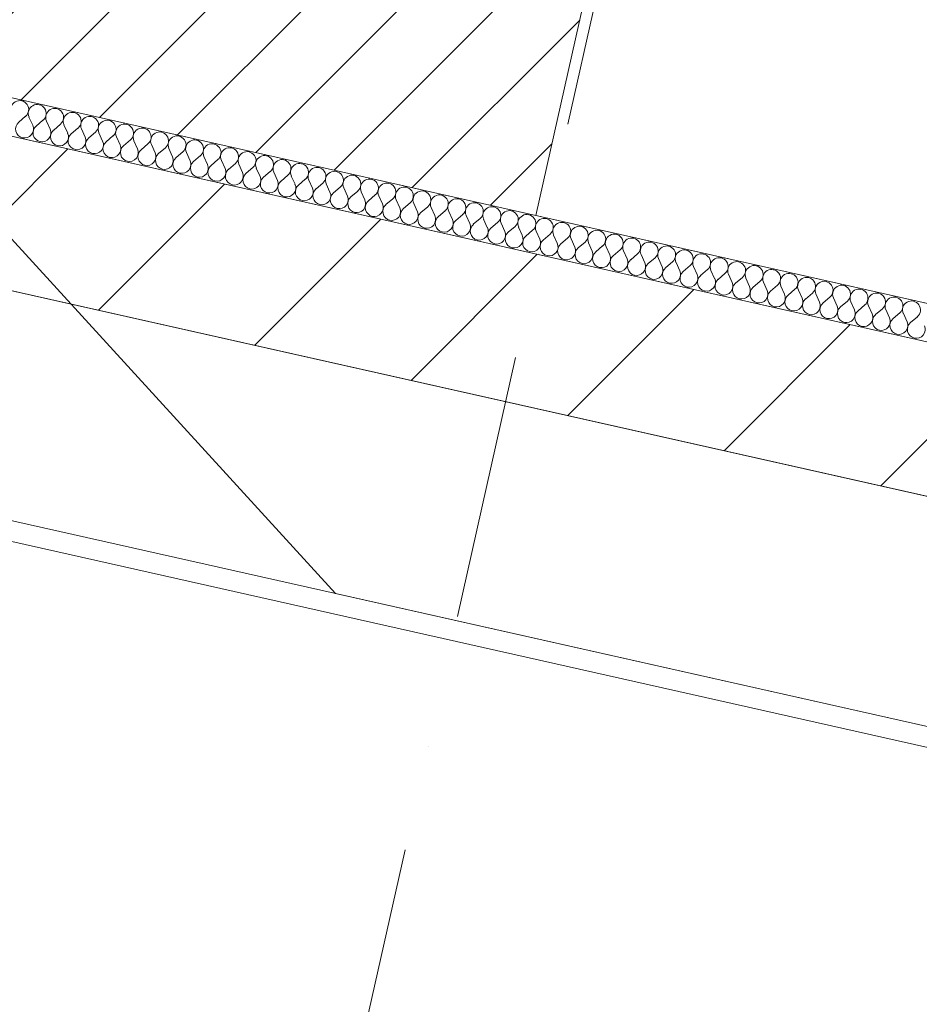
# Model space of a CAD drawing. Header units: millimetres. Extents: x -7213913 to -6935167, y 6129472 to 6353524.
# Tile 157 of 191: x -7190882 to -7189686, y 6173399 to 6174707. Entities that reach past the tile are written whole.
import ezdxf
from ezdxf.enums import TextEntityAlignment as Align

# ---------------------------------------------------------------- set-up
doc = ezdxf.new("R2010")
doc.units = ezdxf.units.MM
doc.header["$MEASUREMENT"] = 0
doc.linetypes.add('Штрихпунктирная', pattern=[670.277762, 352.777767, -176.388884, 0, -141.111112])
for name, color, linetype, lineweight in [('0_Ном._пера__1', 7, 'Continuous', 0), ('0_Ном._пера__120', 7, 'Continuous', 0), ('S - квартира_помещение.АР_Ном._пера__120', 7, 'Continuous', 0), ('S - МОП.АР_Ном._пера__120', 7, 'Continuous', 0), ('АР-Стены_Перегородки_межквартирные_200.АР_Ном._пера__1', 7, 'Continuous', 15), ('АР-Чертеж-Оси_Осевые размеры.АР_Ном._пера__120', 7, 'Continuous', 0), ('АР-Чертеж-Размеры.АР_Ном._пера__1', 7, 'Continuous', 0), ('МГН.АР_Ном._пера__120', 7, 'Continuous', 0), ('Паспорта Зон Archicad_Ном._пера__1', 7, 'Continuous', 0)]:
    doc.layers.add(name, color=color, linetype=linetype, lineweight=lineweight)
for name, color, linetype in [('S - квартира_помещение.АР', 7, 'Continuous'), ('S - МОП.АР', 7, 'Continuous'), ('АР-Стены_Перегородки_межквартирные_200.АР', 7, 'Continuous'), ('АР-Чертеж-Оси_Осевые размеры.АР', 7, 'Continuous'), ('АР-Чертеж-Размеры.АР', 7, 'Continuous')]:
    doc.layers.add(name, color=color, linetype=linetype)
doc.styles.add('РЎР“Р•РќР•Р\xa0Р\x98Р\xa0_РЎРўР\x98Р›Р¬_1', font='txt')
doc.styles.add('РЎР“Р•РќР•Р\xa0Р\x98Р\xa0_РЎРўР\x98Р›Р¬_2', font='calibri.ttf')
doc.styles.add('РЎР“Р•РќР•Р\xa0Р\x98Р\xa0_РЎРўР\x98Р›Р¬_3', font='GOST_Common.ttf')
doc.styles.add('РЎР“Р•РќР•Р\xa0Р\x98Р\xa0_РЎРўР\x98Р›Р¬_5', font='GOTHIC.TTF')
doc.dimstyles.new('СГЕНЕРИР_СТИЛЬ__3', dxfattribs={"dimtxt": 200, "dimasz": 142.5, "dimexe": 0.18, "dimexo": 0.0625, "dimgap": 0, "dimtad": 1, "dimdec": 0, "dimzin": 0, "dimdsep": 46, "dimtxsty": 'РЎР“Р•РќР•Р\xa0Р\x98Р\xa0_РЎРўР\x98Р›Р¬_3', "dimblk": 'ARROWHEAD_6', "dimblk1": 'ARROWHEAD_6', "dimblk2": 'ARROWHEAD_6', "dimcen": 0.09, "dimse1": 1, "dimse2": 1, "dimclrd": 7, "dimclre": 7, "dimclrt": 7, "dimazin": 0, "dimtfac": 1, "dimtdec": 4, "dimtmove": 2, "dimatfit": 3, "dimfxl": 1, "dimtolj": 1, "dimtzin": 0, "dimarcsym": 0})
doc.dimstyles.new('СГЕНЕРИР_СТИЛЬ__4', dxfattribs={"dimtxt": 200, "dimasz": 142.5, "dimexe": 0.18, "dimexo": 0.0625, "dimgap": 0, "dimtad": 1, "dimdec": 0, "dimzin": 0, "dimdsep": 46, "dimtxsty": 'РЎР“Р•РќР•Р\xa0Р\x98Р\xa0_РЎРўР\x98Р›Р¬_3', "dimblk": 'ARROWHEAD_6', "dimblk1": 'ARROWHEAD_6', "dimblk2": 'ARROWHEAD_6', "dimcen": 0.09, "dimse1": 1, "dimse2": 1, "dimclrd": 7, "dimclre": 7, "dimclrt": 7, "dimazin": 0, "dimtfac": 1, "dimtdec": 4, "dimtmove": 0, "dimatfit": 3, "dimfxl": 1, "dimtolj": 1, "dimtzin": 0, "dimarcsym": 0})

# ---------------------------------------------------------------- blocks, each defined once
blk = doc.blocks.new('Кухня-столовая_1_4_1', base_point=(-7189863, 6171744.4))
at = {"layer": 'S - квартира_помещение.АР_Ном._пера__120', "color": 7, "linetype": 'Continuous', "lineweight": 0, "flags": 128}
blk.add_lwpolyline([(-7193758.1, 6172664.1), (-7191416.4, 6172138.2), (-7191576.4, 6171426.1), (-7190722.6, 6171234.4), (-7186318, 6170245.1), (-7186280.6, 6170774.7), (-7186280.6, 6170774.7), (-7186104.1, 6173271.8), (-7188698.3, 6173854.5), (-7193260.6, 6174879.1)], close=True, dxfattribs=at)
at = {"layer": 'Паспорта Зон Archicad_Ном._пера__1', "color": 7, "lineweight": 0, "style": 'РЎР“Р•РќР•Р\xa0Р\x98Р\xa0_РЎРўР\x98Р›Р¬_1'}
blk.add_attdef('ROOM_NUMBER', text='', height=250, rotation=347.3417, dxfattribs=at).set_placement((-7187971.5, 6171826.9), align=Align.MIDDLE_CENTER)
at = {"layer": 'Паспорта Зон Archicad_Ном._пера__1', "color": 7, "lineweight": 0, "style": 'РЎР“Р•РќР•Р\xa0Р\x98Р\xa0_РЎРўР\x98Р›Р¬_2'}
blk.add_attdef('ROOM_AREA', text='', height=200, rotation=347.3417, dxfattribs=at).set_placement((-7186365.8, 6170752.7), align=Align.MIDDLE_RIGHT)
blk = doc.blocks.new('Лифтовой холл _ ПБЗ_1_37_1', base_point=(-7188853.3, 6178962.6))
at = {"layer": 'S - МОП.АР_Ном._пера__120', "color": 7, "linetype": 'Continuous', "lineweight": 0, "flags": 128}
blk.add_lwpolyline([(-7192033.9, 6181367.8), (-7192391.1, 6179777.4), (-7190283.6, 6179304.1), (-7191317.8, 6174699), (-7187902.9, 6173932.1), (-7186511.4, 6180127.5)], close=True, dxfattribs=at)
at = {"layer": 'Паспорта Зон Archicad_Ном._пера__1', "color": 7, "lineweight": 0, "style": 'РЎР“Р•РќР•Р\xa0Р\x98Р\xa0_РЎРўР\x98Р›Р¬_3'}
blk.add_attdef('ROOM_NUMBER', text='', height=350, rotation=347.3417, dxfattribs=at).set_placement((-7188399.7, 6179289.8), align=Align.MIDDLE_CENTER)
at = {"layer": 'Паспорта Зон Archicad_Ном._пера__1', "color": 7, "lineweight": 0, "style": 'РЎР“Р•РќР•Р\xa0Р\x98Р\xa0_РЎРўР\x98Р›Р¬_2'}
blk.add_attdef('ROOM_AREA', text='', height=200, rotation=347.3417, dxfattribs=at).set_placement((-7188132.9, 6178682.3), align=Align.MIDDLE_RIGHT)
blk = doc.blocks.new('Стена_184_1', base_point=(-7193336.2, 6174998.6))
at = {"layer": 'АР-Стены_Перегородки_межквартирные_200.АР', "linetype": 'Continuous', "lineweight": 0, "true_color": 0x000000}
h = blk.add_hatch(dxfattribs=at)
h.set_pattern_fill('БЛОКИ_БЕТОННЫЕ_ЭФФЕКТИВН_78', color=18, style=0, pattern_type=2)
h.set_pattern_definition([(45, (-6566190.34, 6562677.8), (-127.279217, 127.279217), [])])
h.paths.add_polyline_path([(-7193260.6, 6174879.1), (-7186020.2, 6173253), (-7185976.4, 6173448.1), (-7193216.8, 6175074.3)])
at = {"layer": 'АР-Стены_Перегородки_межквартирные_200.АР_Ном._пера__1', "color": 7, "linetype": 'Continuous', "lineweight": 15, "flags": 128}
for points in [[(-7193260.6, 6174879.1), (-7186104.1, 6173271.8)], [(-7187894.3, 6173878.9), (-7191348.3, 6174654.6)]]:
    blk.add_lwpolyline(points, dxfattribs=at)
blk = doc.blocks.new('*X422', base_point=(-6566190.3, 6562677.8))
at = {"layer": '0_Ном._пера__1', "color": 7, "linetype": 'Continuous', "lineweight": 0}
for p, q in [((-7190873.8, 6174578.6), (-7190882.9, 6174570.8)), ((-7190869.2, 6174577.5), (-7190864.3, 6174566.7)), ((-7190850.6, 6174573.3), (-7190859.6, 6174565.6)), ((-7190845.9, 6174572.3), (-7190841.1, 6174561.4)), ((-7190827.4, 6174568.1), (-7190836.4, 6174560.4)), ((-7190822.7, 6174567.1), (-7190817.8, 6174556.2)), ((-7190804.1, 6174562.9), (-7190813.2, 6174555.2)), ((-7190799.5, 6174561.9), (-7190794.6, 6174551)), ((-7190780.9, 6174557.7), (-7190789.9, 6174550)), ((-7190776.2, 6174556.6), (-7190771.4, 6174545.8)), ((-7190757.7, 6174552.5), (-7190766.7, 6174544.7)), ((-7190753, 6174551.4), (-7190748.1, 6174540.6)), ((-7190734.4, 6174547.2), (-7190743.5, 6174539.5)), ((-7190729.8, 6174546.2), (-7190724.9, 6174535.3)), ((-7190711.2, 6174542), (-7190720.3, 6174534.3)), ((-7190706.6, 6174541), (-7190701.7, 6174530.1)), ((-7190688, 6174536.8), (-7190697, 6174529.1)), ((-7190683.3, 6174535.8), (-7190678.4, 6174524.9)), ((-7190664.7, 6174531.6), (-7190673.8, 6174523.9)), ((-7190660.1, 6174530.6), (-7190655.2, 6174519.7)), ((-7190641.5, 6174526.4), (-7190650.6, 6174518.7)), ((-7190636.9, 6174525.3), (-7190632, 6174514.5)), ((-7190618.3, 6174521.2), (-7190627.3, 6174513.4)), ((-7190613.6, 6174520.1), (-7190608.7, 6174509.3)), ((-7190595, 6174515.9), (-7190604.1, 6174508.2)), ((-7190590.4, 6174514.9), (-7190585.5, 6174504)), ((-7190571.8, 6174510.7), (-7190580.9, 6174503)), ((-7190567.2, 6174509.7), (-7190562.3, 6174498.8)), ((-7190548.6, 6174505.5), (-7190557.6, 6174497.8)), ((-7190543.9, 6174504.5), (-7190539.1, 6174493.6)), ((-7190525.4, 6174500.3), (-7190534.4, 6174492.6)), ((-7190520.7, 6174499.2), (-7190515.8, 6174488.4)), ((-7190502.1, 6174495.1), (-7190511.2, 6174487.3)), ((-7190497.5, 6174494), (-7190492.6, 6174483.2)), ((-7190478.9, 6174489.9), (-7190487.9, 6174482.1)), ((-7190474.2, 6174488.8), (-7190469.4, 6174478)), ((-7190455.7, 6174484.6), (-7190464.7, 6174476.9)), ((-7190451, 6174483.6), (-7190446.1, 6174472.7)), ((-7190432.4, 6174479.4), (-7190441.5, 6174471.7)), ((-7190427.8, 6174478.4), (-7190422.9, 6174467.5)), ((-7190409.2, 6174474.2), (-7190418.3, 6174466.5)), ((-7190404.6, 6174473.2), (-7190399.7, 6174462.3)), ((-7190386, 6174469), (-7190395, 6174461.3)), ((-7190381.3, 6174467.9), (-7190376.4, 6174457.1)), ((-7190362.7, 6174463.8), (-7190371.8, 6174456)), ((-7190358.1, 6174462.7), (-7190353.2, 6174451.9)), ((-7190339.5, 6174458.6), (-7190348.6, 6174450.8)), ((-7190334.9, 6174457.5), (-7190330, 6174446.7)), ((-7190316.3, 6174453.3), (-7190325.3, 6174445.6)), ((-7190311.6, 6174452.3), (-7190306.7, 6174441.4)), ((-7190293, 6174448.1), (-7190302.1, 6174440.4)), ((-7190288.4, 6174447.1), (-7190283.5, 6174436.2)), ((-7190269.8, 6174442.9), (-7190278.9, 6174435.2)), ((-7190265.2, 6174441.9), (-7190260.3, 6174431)), ((-7190246.6, 6174437.7), (-7190255.6, 6174430)), ((-7190241.9, 6174436.6), (-7190237.1, 6174425.8)), ((-7190223.3, 6174432.5), (-7190232.4, 6174424.7)), ((-7190218.7, 6174431.4), (-7190213.8, 6174420.6)), ((-7190200.1, 6174427.2), (-7190209.2, 6174419.5)), ((-7190195.5, 6174426.2), (-7190190.6, 6174415.3)), ((-7190176.9, 6174422), (-7190185.9, 6174414.3)), ((-7190172.2, 6174421), (-7190167.4, 6174410.1)), ((-7190153.7, 6174416.8), (-7190162.7, 6174409.1)), ((-7190149, 6174415.8), (-7190144.1, 6174404.9)), ((-7190130.4, 6174411.6), (-7190139.5, 6174403.9)), ((-7190125.8, 6174410.6), (-7190120.9, 6174399.7)), ((-7190107.2, 6174406.4), (-7190116.3, 6174398.6)), ((-7190102.5, 6174405.3), (-7190097.7, 6174394.5)), ((-7190084, 6174401.2), (-7190093, 6174393.4)), ((-7190079.3, 6174400.1), (-7190074.4, 6174389.3)), ((-7190060.7, 6174395.9), (-7190069.8, 6174388.2)), ((-7190056.1, 6174394.9), (-7190051.2, 6174384)), ((-7190037.5, 6174390.7), (-7190046.6, 6174383)), ((-7190032.9, 6174389.7), (-7190028, 6174378.8)), ((-7190014.3, 6174385.5), (-7190023.3, 6174377.8)), ((-7190009.6, 6174384.5), (-7190004.7, 6174373.6)), ((-7189991, 6174380.3), (-7190000.1, 6174372.6)), ((-7189986.4, 6174379.2), (-7189981.5, 6174368.4)), ((-7189967.8, 6174375.1), (-7189976.9, 6174367.3)), ((-7189963.2, 6174374), (-7189958.3, 6174363.2)), ((-7189944.6, 6174369.9), (-7189953.6, 6174362.1)), ((-7189939.9, 6174368.8), (-7189935.1, 6174358)), ((-7189921.3, 6174364.6), (-7189930.4, 6174356.9)), ((-7189916.7, 6174363.6), (-7189911.8, 6174352.7)), ((-7189898.1, 6174359.4), (-7189907.2, 6174351.7)), ((-7189893.5, 6174358.4), (-7189888.6, 6174347.5)), ((-7189874.9, 6174354.2), (-7189883.9, 6174346.5)), ((-7189870.2, 6174353.2), (-7189865.4, 6174342.3)), ((-7189851.7, 6174349), (-7189860.7, 6174341.3)), ((-7189847, 6174347.9), (-7189842.1, 6174337.1)), ((-7189828.4, 6174343.8), (-7189837.5, 6174336)), ((-7189823.8, 6174342.7), (-7189818.9, 6174331.9)), ((-7189805.2, 6174338.5), (-7189814.3, 6174330.8)), ((-7189800.5, 6174337.5), (-7189795.7, 6174326.6)), ((-7189782, 6174333.3), (-7189791, 6174325.6)), ((-7189777.3, 6174332.3), (-7189772.4, 6174321.4)), ((-7189758.7, 6174328.1), (-7189767.8, 6174320.4)), ((-7189754.1, 6174327.1), (-7189749.2, 6174316.2)), ((-7189735.5, 6174322.9), (-7189744.6, 6174315.2)), ((-7189730.9, 6174321.9), (-7189726, 6174311)), ((-7189712.3, 6174317.7), (-7189721.3, 6174310)), ((-7189707.6, 6174316.6), (-7189702.7, 6174305.8)), ((-7189689, 6174312.5), (-7189698.1, 6174304.7))]:
    blk.add_line(p, q, dxfattribs=at)
for centre, start, end in [((-7190881.5, 6174587.6), 310.4719, 204.2117), ((-7190858.3, 6174582.4), 310.4719, 204.2117), ((-7190835.1, 6174577.2), 310.4719, 204.2117), ((-7190811.8, 6174572), 310.4719, 204.2117), ((-7190875.1, 6174561.8), 130.4719, 257.3418), ((-7190788.6, 6174566.7), 310.4719, 204.2117), ((-7190765.4, 6174561.5), 310.4719, 204.2117), ((-7190742.2, 6174556.3), 310.4719, 204.2117), ((-7190875.1, 6174561.8), 257.3418, 24.2117), ((-7190851.9, 6174556.6), 130.4719, 257.3418), ((-7190851.9, 6174556.6), 257.3418, 24.2117), ((-7190828.7, 6174551.3), 130.4719, 257.3418), ((-7190828.7, 6174551.3), 257.3418, 24.2117), ((-7190805.4, 6174546.1), 130.4719, 257.3418), ((-7190718.9, 6174551.1), 310.4719, 204.2117), ((-7190695.7, 6174545.9), 310.4719, 204.2117), ((-7190805.4, 6174546.1), 257.3418, 24.2117), ((-7190782.2, 6174540.9), 130.4719, 257.3418), ((-7190782.2, 6174540.9), 257.3418, 24.2117), ((-7190759, 6174535.7), 130.4719, 257.3418), ((-7190672.5, 6174540.7), 310.4719, 204.2117), ((-7190649.2, 6174535.4), 310.4719, 204.2117), ((-7190626, 6174530.2), 310.4719, 204.2117), ((-7190759, 6174535.7), 257.3418, 24.2117), ((-7190735.8, 6174530.5), 130.4719, 257.3418), ((-7190735.8, 6174530.5), 257.3418, 24.2117), ((-7190712.5, 6174525.2), 130.4719, 257.3418), ((-7190712.5, 6174525.2), 257.3418, 24.2117), ((-7190689.3, 6174520), 130.4719, 257.3418), ((-7190602.8, 6174525), 310.4719, 204.2117), ((-7190579.5, 6174519.8), 310.4719, 204.2117), ((-7190689.3, 6174520), 257.3418, 24.2117), ((-7190666.1, 6174514.8), 130.4719, 257.3418), ((-7190666.1, 6174514.8), 257.3418, 24.2117), ((-7190642.8, 6174509.6), 130.4719, 257.3418), ((-7190556.3, 6174514.6), 310.4719, 204.2117), ((-7190533.1, 6174509.3), 310.4719, 204.2117), ((-7190509.8, 6174504.1), 310.4719, 204.2117), ((-7190642.8, 6174509.6), 257.3418, 24.2117), ((-7190619.6, 6174504.4), 130.4719, 257.3418), ((-7190619.6, 6174504.4), 257.3418, 24.2117), ((-7190596.4, 6174499.2), 130.4719, 257.3418), ((-7190596.4, 6174499.2), 257.3418, 24.2117), ((-7190573.1, 6174493.9), 130.4719, 257.3418), ((-7190486.6, 6174498.9), 310.4719, 204.2117), ((-7190463.4, 6174493.7), 310.4719, 204.2117), ((-7190573.1, 6174493.9), 257.3418, 24.2117), ((-7190549.9, 6174488.7), 130.4719, 257.3418), ((-7190549.9, 6174488.7), 257.3418, 24.2117), ((-7190526.7, 6174483.5), 130.4719, 257.3418), ((-7190440.2, 6174488.5), 310.4719, 204.2117), ((-7190416.9, 6174483.3), 310.4719, 204.2117), ((-7190393.7, 6174478), 310.4719, 204.2117), ((-7190526.7, 6174483.5), 257.3418, 24.2117), ((-7190503.4, 6174478.3), 130.4719, 257.3418), ((-7190503.4, 6174478.3), 257.3418, 24.2117), ((-7190480.2, 6174473.1), 130.4719, 257.3418), ((-7190480.2, 6174473.1), 257.3418, 24.2117), ((-7190457, 6174467.9), 130.4719, 257.3418), ((-7190370.5, 6174472.8), 310.4719, 204.2117), ((-7190347.2, 6174467.6), 310.4719, 204.2117), ((-7190457, 6174467.9), 257.3418, 24.2117), ((-7190433.8, 6174462.6), 130.4719, 257.3418), ((-7190433.8, 6174462.6), 257.3418, 24.2117), ((-7190410.5, 6174457.4), 130.4719, 257.3418), ((-7190324, 6174462.4), 310.4719, 204.2117), ((-7190300.8, 6174457.2), 310.4719, 204.2117), ((-7190277.5, 6174452), 310.4719, 204.2117), ((-7190410.5, 6174457.4), 257.3418, 24.2117), ((-7190387.3, 6174452.2), 130.4719, 257.3418), ((-7190387.3, 6174452.2), 257.3418, 24.2117), ((-7190364.1, 6174447), 130.4719, 257.3418), ((-7190364.1, 6174447), 257.3418, 24.2117), ((-7190340.8, 6174441.8), 130.4719, 257.3418), ((-7190254.3, 6174446.7), 310.4719, 204.2117), ((-7190231.1, 6174441.5), 310.4719, 204.2117), ((-7190340.8, 6174441.8), 257.3418, 24.2117), ((-7190317.6, 6174436.6), 130.4719, 257.3418), ((-7190317.6, 6174436.6), 257.3418, 24.2117), ((-7190294.4, 6174431.3), 130.4719, 257.3418), ((-7190207.8, 6174436.3), 310.4719, 204.2117), ((-7190184.6, 6174431.1), 310.4719, 204.2117), ((-7190161.4, 6174425.9), 310.4719, 204.2117), ((-7190294.4, 6174431.3), 257.3418, 24.2117), ((-7190271.1, 6174426.1), 130.4719, 257.3418), ((-7190271.1, 6174426.1), 257.3418, 24.2117), ((-7190247.9, 6174420.9), 130.4719, 257.3418), ((-7190247.9, 6174420.9), 257.3418, 24.2117), ((-7190224.7, 6174415.7), 130.4719, 257.3418), ((-7190138.2, 6174420.7), 310.4719, 204.2117), ((-7190114.9, 6174415.4), 310.4719, 204.2117), ((-7190224.7, 6174415.7), 257.3418, 24.2117), ((-7190201.4, 6174410.5), 130.4719, 257.3418), ((-7190201.4, 6174410.5), 257.3418, 24.2117), ((-7190178.2, 6174405.2), 130.4719, 257.3418), ((-7190091.7, 6174410.2), 310.4719, 204.2117), ((-7190068.5, 6174405), 310.4719, 204.2117), ((-7190045.2, 6174399.8), 310.4719, 204.2117), ((-7190178.2, 6174405.2), 257.3418, 24.2117), ((-7190155, 6174400), 130.4719, 257.3418), ((-7190155, 6174400), 257.3418, 24.2117), ((-7190131.8, 6174394.8), 130.4719, 257.3418), ((-7190131.8, 6174394.8), 257.3418, 24.2117), ((-7190108.5, 6174389.6), 130.4719, 257.3418), ((-7190022, 6174394.6), 310.4719, 204.2117), ((-7189998.8, 6174389.3), 310.4719, 204.2117), ((-7190108.5, 6174389.6), 257.3418, 24.2117), ((-7190085.3, 6174384.4), 130.4719, 257.3418), ((-7190085.3, 6174384.4), 257.3418, 24.2117), ((-7190062.1, 6174379.2), 130.4719, 257.3418), ((-7189975.5, 6174384.1), 310.4719, 204.2117), ((-7189952.3, 6174378.9), 310.4719, 204.2117), ((-7189929.1, 6174373.7), 310.4719, 204.2117), ((-7190062.1, 6174379.2), 257.3418, 24.2117), ((-7190038.8, 6174373.9), 130.4719, 257.3418), ((-7190038.8, 6174373.9), 257.3418, 24.2117), ((-7190015.6, 6174368.7), 130.4719, 257.3418), ((-7190015.6, 6174368.7), 257.3418, 24.2117), ((-7189992.4, 6174363.5), 130.4719, 257.3418), ((-7189905.8, 6174368.5), 310.4719, 204.2117), ((-7189882.6, 6174363.3), 310.4719, 204.2117), ((-7189992.4, 6174363.5), 257.3418, 24.2117), ((-7189969.1, 6174358.3), 130.4719, 257.3418), ((-7189969.1, 6174358.3), 257.3418, 24.2117), ((-7189945.9, 6174353.1), 130.4719, 257.3418), ((-7189859.4, 6174358), 310.4719, 204.2117), ((-7189836.2, 6174352.8), 310.4719, 204.2117), ((-7189812.9, 6174347.6), 310.4719, 204.2117), ((-7189945.9, 6174353.1), 257.3418, 24.2117), ((-7189922.7, 6174347.9), 130.4719, 257.3418), ((-7189922.7, 6174347.9), 257.3418, 24.2117), ((-7189899.4, 6174342.6), 130.4719, 257.3418), ((-7189899.4, 6174342.6), 257.3418, 24.2117), ((-7189876.2, 6174337.4), 130.4719, 257.3418), ((-7189789.7, 6174342.4), 310.4719, 204.2117), ((-7189766.5, 6174337.2), 310.4719, 204.2117), ((-7189876.2, 6174337.4), 257.3418, 24.2117), ((-7189853, 6174332.2), 130.4719, 257.3418), ((-7189853, 6174332.2), 257.3418, 24.2117), ((-7189829.8, 6174327), 130.4719, 257.3418), ((-7189743.2, 6174332), 310.4719, 204.2117), ((-7189720, 6174326.7), 310.4719, 204.2117), ((-7189696.8, 6174321.5), 310.4719, 204.2117), ((-7189829.8, 6174327), 257.3418, 24.2117), ((-7189806.5, 6174321.8), 130.4719, 257.3418), ((-7189806.5, 6174321.8), 257.3418, 24.2117), ((-7189783.3, 6174316.5), 130.4719, 257.3418), ((-7189783.3, 6174316.5), 257.3418, 24.2117), ((-7189760.1, 6174311.3), 130.4719, 257.3418), ((-7189760.1, 6174311.3), 257.3418, 24.2117), ((-7189736.8, 6174306.1), 130.4719, 257.3418), ((-7189736.8, 6174306.1), 257.3418, 24.2117), ((-7189713.6, 6174300.9), 130.4719, 257.3418), ((-7189713.6, 6174300.9), 257.3418, 24.2117), ((-7189690.4, 6174295.7), 130.4719, 257.3418), ((-7189690.4, 6174295.7), 257.3418, 24.2117)]:
    blk.add_arc(centre, 11.9, start, end, dxfattribs=at)
blk = doc.blocks.new('Стена_189_1', base_point=(-7191317.8, 6174699))
at = {"layer": '0_Ном._пера__1', "color": 7, "linetype": 'Continuous', "lineweight": 0, "flags": 128}
for points in [[(-7187883.4, 6173927.7), (-7191317.8, 6174699)], [(-7191328.8, 6174650.2), (-7187894.3, 6173878.9)]]:
    blk.add_lwpolyline(points, dxfattribs=at)
at = {"color": 7, "lineweight": 0}
blk.add_blockref('*X422', (-6566190.3, 6562677.8), dxfattribs=at)
blk = doc.blocks.new('Полилиния_5_1', base_point=(-7186841.8, 6173131.8))
at = {"layer": '0_Ном._пера__120', "color": 7, "linetype": 'Continuous', "lineweight": 0, "flags": 128}
blk.add_lwpolyline([(-7186841.8, 6173131.8), (-7190461.8, 6173944.8), (-7191342.2, 6174908)], dxfattribs=at)
blk = doc.blocks.new('Полилиния_6_1', base_point=(-7188739.6, 6173558))
at = {"layer": '0_Ном._пера__120', "color": 7, "linetype": 'Continuous', "lineweight": 0, "flags": 128}
blk.add_lwpolyline([(-7188739.6, 6173558), (-7192359.5, 6174371.1), (-7193240, 6175334.3)], dxfattribs=at)
blk = doc.blocks.new('*D933', base_point=(-6566190.3, 6562677.8))
at = {"layer": 'АР-Чертеж-Размеры.АР_Ном._пера__1', "color": 7, "linetype": 'Continuous', "lineweight": 0, "transparency": 16777216}
for p, q in [((-7187004.8, 6173474.1), (-7186980.1, 6173583.9)), ((-7186948, 6173384.5), (-7187061.5, 6173563.7)), ((-7186867.6, 6173443.3), (-7187142, 6173504.9)), ((-7187662.2, 6170547), (-7187004.8, 6173474.1)), ((-7187718.9, 6170636.6), (-7187605.4, 6170457.4)), ((-7187525, 6170516.2), (-7187799.4, 6170577.8)), ((-7187686.8, 6170437.3), (-7187662.2, 6170547))]:
    blk.add_line(p, q, dxfattribs=at)
at = {"layer": 'АР-Чертеж-Размеры.АР_Ном._пера__1', "color": 7, "lineweight": 0, "transparency": 16777216, "insert": (-7187379.1, 6172189.2), "char_height": 200, "attachment_point": 7, "rotation": 77.3417, "style": 'РЎР“Р•РќР•Р\xa0Р\x98Р\xa0_РЎРўР\x98Р›Р¬_3'}
blk.add_mtext('\\A1;{\\pql;\\fGOST Common|b0|i0|c204|p0;\\W1.000000;3\xa0000}', dxfattribs=at)
blk = doc.blocks.new('ARROWHEAD_6')
at = {"color": 0, "linetype": 'Continuous', "lineweight": 0}
for p, q in [((-0.5, -0.5), (0.5, 0.5)), ((0, 0), (-1, 0))]:
    blk.add_line(p, q, dxfattribs=at)
blk = doc.blocks.new('*D997', base_point=(-6566190.3, 6562677.8))
at = {"layer": 'АР-Чертеж-Размеры.АР_Ном._пера__1', "color": 7, "linetype": 'Continuous', "lineweight": 0, "transparency": 16777216}
for p, q in [((-7192283.3, 6174774.9), (-7192307.9, 6174665.2)), ((-7192251.2, 6174575.6), (-7192364.7, 6174754.8)), ((-7192445.1, 6174696), (-7192170.7, 6174634.4)), ((-7192307.9, 6174665.2), (-7192805.4, 6172450.2)), ((-7192862.2, 6172539.8), (-7192748.7, 6172360.6)), ((-7192942.6, 6172481), (-7192668.2, 6172419.4)), ((-7192805.4, 6172450.2), (-7192830.1, 6172340.4))]:
    blk.add_line(p, q, dxfattribs=at)
at = {"layer": 'АР-Чертеж-Размеры.АР_Ном._пера__1', "color": 7, "lineweight": 0, "transparency": 16777216, "insert": (-7192665.4, 6173256.2), "char_height": 200, "attachment_point": 7, "rotation": 77.3417, "style": 'РЎР“Р•РќР•Р\xa0Р\x98Р\xa0_РЎРўР\x98Р›Р¬_3'}
blk.add_mtext('\\A1;{\\pql;\\fGOST Common|b0|i0|c204|p0;\\W1.000000;2\xa0270}', dxfattribs=at)
blk = doc.blocks.new('*D998', base_point=(-6566190.3, 6562677.8))
at = {"layer": 'АР-Чертеж-Размеры.АР_Ном._пера__1', "color": 7, "linetype": 'Continuous', "lineweight": 0, "transparency": 16777216}
for p, q in [((-7193362.7, 6174424.6), (-7193301, 6174699)), ((-7193242.2, 6174618.6), (-7193421.5, 6174505.1)), ((-7193441.6, 6174586.5), (-7193331.8, 6174561.8)), ((-7193331.8, 6174561.8), (-7190990.2, 6174035.9)), ((-7191021, 6173898.7), (-7190959.4, 6174173.1)), ((-7190900.6, 6174092.6), (-7191079.8, 6173979.2)), ((-7190990.2, 6174035.9), (-7186175.4, 6172954.5))]:
    blk.add_line(p, q, dxfattribs=at)
at = {"layer": 'АР-Чертеж-Размеры.АР_Ном._пера__1', "color": 7, "lineweight": 0, "transparency": 16777216, "insert": (-7192472.3, 6174409.8), "char_height": 200, "attachment_point": 7, "rotation": 347.3418, "style": 'РЎР“Р•РќР•Р\xa0Р\x98Р\xa0_РЎРўР\x98Р›Р¬_3'}
blk.add_mtext('\\A1;{\\pql;\\fGOST Common|b0|i0|c204|p0;\\W1.000000;2\xa0400}', dxfattribs=at)
blk = doc.blocks.new('*D999', base_point=(-6566190.3, 6562677.8))
at = {"layer": 'АР-Чертеж-Размеры.АР_Ном._пера__1', "color": 7, "linetype": 'Continuous', "lineweight": 0, "transparency": 16777216}
for p, q in [((-7191021, 6173898.7), (-7190959.4, 6174173.1)), ((-7190900.6, 6174092.6), (-7191079.8, 6173979.2)), ((-7190990.2, 6174035.9), (-7186175.4, 6172954.5)), ((-7186206.2, 6172817.3), (-7186144.6, 6173091.7)), ((-7186265, 6172897.8), (-7186085.8, 6173011.3)), ((-7186175.4, 6172954.5), (-7186065.6, 6172929.9))]:
    blk.add_line(p, q, dxfattribs=at)
at = {"layer": 'АР-Чертеж-Размеры.АР_Ном._пера__1', "color": 7, "lineweight": 0, "transparency": 16777216, "insert": (-7188894.1, 6173606.1), "char_height": 200, "attachment_point": 7, "rotation": 347.3418, "style": 'РЎР“Р•РќР•Р\xa0Р\x98Р\xa0_РЎРўР\x98Р›Р¬_3'}
blk.add_mtext('\\A1;{\\pql;\\fGOST Common|b0|i0|c204|p0;\\W1.000000;4\xa0935}', dxfattribs=at)
blk = doc.blocks.new('Стандартный Маркер Сетки[205]_1', base_point=(-7184274.4, 6200743.3))
at = {"layer": 'АР-Чертеж-Оси_Осевые размеры.АР_Ном._пера__120', "color": 7, "linetype": 'Штрихпунктирная', "lineweight": 0}
blk.add_line((-7184493.5, 6199767.6), (-7199265.6, 6133995.6), dxfattribs=at)
at = {"layer": 'АР-Чертеж-Оси_Осевые размеры.АР_Ном._пера__120', "color": 7, "lineweight": 0, "style": 'РЎР“Р•РќР•Р\xa0Р\x98Р\xa0_РЎРўР\x98Р›Р¬_5'}
blk.add_attdef('AC_MarkerText_1', text='', height=350, rotation=347.3417, dxfattribs=at).set_placement((-7199524.3, 6132713.2), align=Align.TOP_CENTER)

msp = doc.modelspace()

# ---------------------------------------------------------------- hatches: boundary and pattern name
at = {"layer": 'МГН.АР_Ном._пера__120', "linetype": 'Continuous', "lineweight": 0}
h = msp.add_hatch(dxfattribs=at)
h.set_pattern_fill('FACE_BRICK_0001', style=0, pattern_type=2)
h.set_pattern_definition([(45, (-6566190.34, 6562677.795), (-63.639609, 63.639609), [])])
h.paths.add_polyline_path([(-7191317.8, 6174699), (-7190809.3, 6176962.7), (-7189687.4, 6176710.7), (-7190195.8, 6174447)])

# ---------------------------------------------------------------- linework, layer by layer
at = {"layer": 'S - квартира_помещение.АР', "color": 254, "linetype": 'Continuous', "lineweight": 0, "true_color": 0xd8d8d8, "flags": 128}
msp.add_lwpolyline([(-7193758.1, 6172664.1), (-7191416.4, 6172138.2), (-7191576.4, 6171426.1), (-7190722.6, 6171234.4), (-7186318, 6170245.1), (-7186280.6, 6170774.7), (-7186280.6, 6170774.7), (-7186104.1, 6173271.8), (-7188698.3, 6173854.5), (-7193260.6, 6174879.1)], close=True, dxfattribs=at)
at = {"layer": 'S - МОП.АР', "color": 254, "linetype": 'Continuous', "lineweight": 0, "true_color": 0xdadada, "flags": 128}
msp.add_lwpolyline([(-7192033.9, 6181367.8), (-7192391.1, 6179777.4), (-7190283.6, 6179304.1), (-7191317.8, 6174699), (-7187902.9, 6173932.1), (-7186511.4, 6180127.5)], close=True, dxfattribs=at)
at = {"layer": 'МГН.АР_Ном._пера__120', "color": 7, "linetype": 'Continuous', "lineweight": 0, "flags": 128}
msp.add_lwpolyline([(-7191317.8, 6174699), (-7190809.3, 6176962.7), (-7189687.4, 6176710.7), (-7190195.8, 6174447)], close=True, dxfattribs=at)

# ---------------------------------------------------------------- block references
at = {"color": 7, "linetype": 'Continuous', "lineweight": 0}
for name, p in [('Полилиния_6_1', (-7188739.6, 6173558)), ('Полилиния_5_1', (-7186841.8, 6173131.8))]:
    msp.add_blockref(name, p, dxfattribs=at)
at = {"color": 7, "lineweight": 0}
msp.add_blockref('Стена_189_1', (-7191317.8, 6174699), dxfattribs=at)
at = {"layer": 'S - квартира_помещение.АР', "color": 7, "linetype": 'Continuous', "lineweight": 0}
msp.add_blockref('Кухня-столовая_1_4_1', (-7189863, 6171744.4), dxfattribs=at)
at = {"layer": 'S - МОП.АР', "color": 7, "linetype": 'Continuous', "lineweight": 0}
msp.add_blockref('Лифтовой холл _ ПБЗ_1_37_1', (-7188853.3, 6178962.6), dxfattribs=at)
at = {"layer": 'АР-Стены_Перегородки_межквартирные_200.АР', "color": 7, "lineweight": 0}
msp.add_blockref('Стена_184_1', (-7193336.2, 6174998.6), dxfattribs=at)
at = {"layer": 'АР-Чертеж-Оси_Осевые размеры.АР', "color": 8, "linetype": 'Continuous', "lineweight": 15}
msp.add_blockref('Стандартный Маркер Сетки[205]_1', (-7184274.4, 6200743.3), dxfattribs=at)

# ---------------------------------------------------------------- dimensions: what is measured, and where the dimension line sits
at = {"layer": 'АР-Чертеж-Размеры.АР', "color": 7, "linetype": 'Continuous', "lineweight": 0}
for base, p1, p2, angle, dimstyle, picture, middle, turn in [((-7190990.2, 6174035.9), (-7193260.6, 6174879.1), (-7190919, 6174353.2), 347.3418, 'СГЕНЕРИР_СТИЛЬ__4', '*D998', (-7192115.7, 6174432.2), 347.3418), ((-7192805.4, 6172450.2), (-7189689.2, 6174077), (-7192993, 6172492.3), 257.3417, 'СГЕНЕРИР_СТИЛЬ__4', '*D997', (-7192687.8, 6173612.9), 77.3417), ((-7186175.4, 6172954.5), (-7190919, 6174353.2), (-7186104.1, 6173271.8), 347.3418, 'СГЕНЕРИР_СТИЛЬ__4', '*D999', (-7188537.4, 6173628.5), 347.3418), ((-7187004.8, 6173474.1), (-7187330.8, 6170472.6), (-7189689.2, 6174077), 77.3417, 'СГЕНЕРИР_СТИЛЬ__3', '*D933', (-7187401.5, 6172545.8), 77.3417)]:
    dim = msp.add_linear_dim(base=base, p1=p1, p2=p2, angle=angle, dimstyle=dimstyle, dxfattribs=at)
    dim.commit()
    dim.dimension.update_dxf_attribs({"geometry": picture, "text_midpoint": middle, "dimtype": 160, "text_rotation": turn})

doc.saveas('drawing.dxf')
